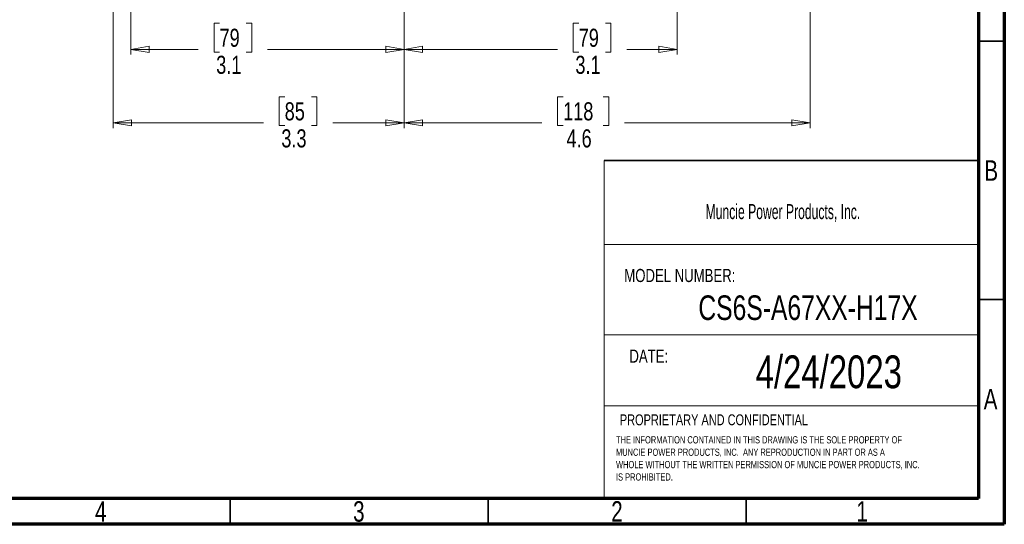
# Model space of a CAD drawing. Header units: inches. Extents: x 0.6 to 16.3, y 0.2 to 11.5.
# Tile 9 of 14: x 8.8 to 16.3, y 0.2 to 4. Entities that reach past the tile are written whole.
import ezdxf

# ---------------------------------------------------------------- set-up
doc = ezdxf.new("R2010")
doc.units = ezdxf.units.IN
doc.header["$MEASUREMENT"] = 0
doc.styles.add('SLDTEXTSTYLE0', font='TXT', dxfattribs={"width": 0.75})
doc.styles.add('SLDTEXTSTYLE1', font='TXT', dxfattribs={"width": 0.605})
doc.dimstyles.new('SLDDIMSTYLE2', dxfattribs={"dimtxt": 0.137795, "dimasz": 0.14, "dimexe": 0, "dimexo": 0.0625, "dimgap": 0.034449, "dimtad": 0, "dimdec": 1, "dimlfac": 1.5, "dimrnd": 1e-09, "dimzin": 12, "dimdsep": 46, "dimtxsty": 'SLDTEXTSTYLE0', "dimblk1": 'CLOSED', "dimblk2": 'CLOSED', "dimsah": 1, "dimcen": 0.09, "dimadec": 0, "dimazin": 3, "dimtfac": 1, "dimtofl": 0, "dimtmove": 0, "dimatfit": 3, "dimldrblk": 'CLOSED', "dimfxl": 0, "dimfrac": 2, "dimtolj": 1, "dimtzin": 12, "dimarcsym": 0})
doc.dimstyles.new('SLDDIMSTYLE3', dxfattribs={"dimtxt": 0.137795, "dimasz": 0.14, "dimexe": 0, "dimexo": 0.0625, "dimgap": 0.034449, "dimtad": 0, "dimdec": 1, "dimlfac": 1.5, "dimrnd": 1e-09, "dimzin": 12, "dimdsep": 46, "dimtxsty": 'SLDTEXTSTYLE0', "dimblk1": 'CLOSED', "dimblk2": 'CLOSED', "dimsah": 1, "dimcen": 0.09, "dimadec": 0, "dimazin": 3, "dimtfac": 1, "dimtdec": 1, "dimtofl": 0, "dimtmove": 0, "dimatfit": 3, "dimldrblk": 'CLOSED', "dimfxl": 0, "dimfrac": 2, "dimtolj": 1, "dimtzin": 12, "dimarcsym": 0})

# ---------------------------------------------------------------- blocks, each defined once
blk = doc.blocks.new('SW_NOTE_0')
at = {"color": 0, "linetype": 'Continuous', "lineweight": 0, "char_height": 0.055, "attachment_point": 1, "style": 'SLDTEXTSTYLE0'}
for s, insert in [('THE INFORMATION CONTAINED IN THIS DRAWING IS THE SOLE PROPERTY OF', (0, 0.0709)), ('MUNCIE POWER PRODUCTS, INC.  ANY REPRODUCTION IN PART OR AS A', (0, -0.0235)), ('WHOLE WITHOUT THE WRITTEN PERMISSION OF MUNCIE POWER PRODUCTS, INC.', (0, -0.1178)), ('IS PROHIBITED.', (0, -0.2122))]:
    blk.add_mtext(s, dxfattribs=dict(at, insert=insert))
blk = doc.blocks.new('_Closed')
at = {"color": 0, "linetype": 'ByBlock', "lineweight": -2}
for p, q in [((-1, 0.166667), (0, 0)), ((-1, 0.166667), (-1, -0.166667)), ((0, 0), (-1, -0.166667)), ((0, 0), (-1, 0))]:
    blk.add_line(p, q, dxfattribs=at)
blk = doc.blocks.new('_D_2')
at = {"color": 7, "linetype": 'Continuous', "lineweight": 0}
for p, q in [((9.5416, 6.1795), (9.5416, 3.2166)), ((11.7605, 5.2459), (11.7605, 3.2166)), ((10.8501, 3.4544), (10.8081, 3.4544)), ((10.8081, 3.4544), (10.8081, 3.2357)), ((11.0537, 3.4544), (11.0957, 3.4544)), ((11.0957, 3.4544), (11.0957, 3.2357)), ((9.5416, 3.256), (10.6873, 3.256)), ((10.8081, 3.2357), (10.8501, 3.2357)), ((11.0957, 3.2357), (11.0537, 3.2357)), ((11.7605, 3.256), (11.2166, 3.256))]:
    blk.add_line(p, q, dxfattribs=at)
at = {"color": 7, "linetype": 'Continuous', "lineweight": 18, "xscale": 0.14, "yscale": 0.14, "rotation": 180.0000000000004}
blk.add_blockref('_Closed', (9.5416, 3.256), dxfattribs=at)
at = {"color": 7, "linetype": 'Continuous', "lineweight": 18, "xscale": 0.14, "yscale": 0.14}
blk.add_blockref('_Closed', (11.7605, 3.256), dxfattribs=at)
at = {"color": 7, "linetype": 'Continuous', "lineweight": 18, "char_height": 0.1378, "attachment_point": 1, "style": 'SLDTEXTSTYLE0'}
for s, insert in [('85', (10.8501, 3.4133)), ('3.3', (10.8247, 3.2071))]:
    blk.add_mtext(s, dxfattribs=dict(at, insert=insert))
blk = doc.blocks.new('_D_3')
at = {"color": 7, "linetype": 'Continuous', "lineweight": 0}
for p, q in [((11.7605, 5.2459), (11.7605, 3.7773)), ((9.6772, 4.9095), (9.6772, 3.7773)), ((10.3533, 4.0152), (10.3113, 4.0152)), ((10.3113, 4.0152), (10.3113, 3.7964)), ((10.557, 4.0152), (10.5989, 4.0152)), ((10.5989, 4.0152), (10.5989, 3.7964)), ((9.6772, 3.8167), (10.1905, 3.8167)), ((10.3113, 3.7964), (10.3533, 3.7964)), ((10.5989, 3.7964), (10.557, 3.7964)), ((11.7605, 3.8167), (10.7198, 3.8167))]:
    blk.add_line(p, q, dxfattribs=at)
at = {"color": 7, "linetype": 'Continuous', "lineweight": 18, "xscale": 0.14, "yscale": 0.14, "rotation": 180.0000000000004}
blk.add_blockref('_Closed', (9.6772, 3.8167), dxfattribs=at)
at = {"color": 7, "linetype": 'Continuous', "lineweight": 18, "xscale": 0.14, "yscale": 0.14}
blk.add_blockref('_Closed', (11.7605, 3.8167), dxfattribs=at)
at = {"color": 7, "linetype": 'Continuous', "lineweight": 18, "char_height": 0.1378, "attachment_point": 1, "style": 'SLDTEXTSTYLE0'}
for s, insert in [('79', (10.3533, 3.974)), ('3.1', (10.3279, 3.7679))]:
    blk.add_mtext(s, dxfattribs=dict(at, insert=insert))
blk = doc.blocks.new('_D_4')
at = {"color": 7, "linetype": 'Continuous', "lineweight": 0}
for p, q in [((11.7605, 5.2459), (11.7605, 3.7773)), ((13.8438, 4.9095), (13.8438, 3.7773)), ((13.0927, 4.0152), (13.0508, 4.0152)), ((13.0508, 4.0152), (13.0508, 3.7964)), ((13.2964, 4.0152), (13.3384, 4.0152)), ((13.3384, 4.0152), (13.3384, 3.7964)), ((11.7605, 3.8167), (12.9299, 3.8167)), ((13.0508, 3.7964), (13.0927, 3.7964)), ((13.3384, 3.7964), (13.2964, 3.7964)), ((13.8438, 3.8167), (13.4592, 3.8167))]:
    blk.add_line(p, q, dxfattribs=at)
at = {"color": 7, "linetype": 'Continuous', "lineweight": 18, "xscale": 0.14, "yscale": 0.14, "rotation": 180.0000000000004}
blk.add_blockref('_Closed', (11.7605, 3.8167), dxfattribs=at)
at = {"color": 7, "linetype": 'Continuous', "lineweight": 18, "xscale": 0.14, "yscale": 0.14}
blk.add_blockref('_Closed', (13.8438, 3.8167), dxfattribs=at)
at = {"color": 7, "linetype": 'Continuous', "lineweight": 18, "char_height": 0.1378, "attachment_point": 1, "style": 'SLDTEXTSTYLE0'}
for s, insert in [('79', (13.0927, 3.974)), ('3.1', (13.0673, 3.7679))]:
    blk.add_mtext(s, dxfattribs=dict(at, insert=insert))
blk = doc.blocks.new('_D_5')
at = {"color": 7, "linetype": 'Continuous', "lineweight": 0}
for p, q in [((14.8572, 6.5954), (14.8572, 3.2166)), ((11.7605, 5.2459), (11.7605, 3.2166)), ((12.9738, 3.4544), (12.9318, 3.4544)), ((12.9318, 3.4544), (12.9318, 3.2357)), ((13.2793, 3.4544), (13.3212, 3.4544)), ((13.3212, 3.4544), (13.3212, 3.2357)), ((11.7605, 3.256), (12.811, 3.256)), ((12.9318, 3.2357), (12.9738, 3.2357)), ((13.3212, 3.2357), (13.2793, 3.2357)), ((14.8572, 3.256), (13.4421, 3.256))]:
    blk.add_line(p, q, dxfattribs=at)
at = {"color": 7, "linetype": 'Continuous', "lineweight": 18, "xscale": 0.14, "yscale": 0.14, "rotation": 180.0000000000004}
blk.add_blockref('_Closed', (11.7605, 3.256), dxfattribs=at)
at = {"color": 7, "linetype": 'Continuous', "lineweight": 18, "xscale": 0.14, "yscale": 0.14}
blk.add_blockref('_Closed', (14.8572, 3.256), dxfattribs=at)
at = {"color": 7, "linetype": 'Continuous', "lineweight": 18, "char_height": 0.1378, "attachment_point": 1, "style": 'SLDTEXTSTYLE0'}
for s, insert in [('118', (12.9738, 3.4133)), ('4.6', (12.9993, 3.2071))]:
    blk.add_mtext(s, dxfattribs=dict(at, insert=insert))

msp = doc.modelspace()

# ---------------------------------------------------------------- linework, layer by layer
at = {"color": 7, "linetype": 'Continuous', "lineweight": 70}
for p, q in [((16.3386, 11.4961), (16.3386, 0.1969)), ((16.1417, 11.2992), (16.1417, 0.3937)), ((16.1417, 0.3937), (0.7874, 0.3937)), ((16.3386, 0.1969), (0.5906, 0.1969))]:
    msp.add_line(p, q, dxfattribs=at)
at = {"color": 7, "linetype": 'Continuous', "lineweight": 35}
for p, q in [((16.1417, 3.878), (16.3386, 3.878)), ((13.2864, 2.9705), (16.1417, 2.9705)), ((16.1417, 1.9094), (16.3386, 1.9094)), ((10.4331, 0.3937), (10.4331, 0.1969)), ((12.4016, 0.3937), (12.4016, 0.1969)), ((14.3701, 0.3937), (14.3701, 0.1969))]:
    msp.add_line(p, q, dxfattribs=at)
at = {"color": 7, "linetype": 'Continuous', "lineweight": 18}
for p, q in [((13.2864, 2.9705), (13.2864, 0.3937)), ((13.2864, 2.3292), (16.1417, 2.3292)), ((13.2864, 1.6405), (16.1417, 1.6405)), ((13.2864, 1.0997), (16.1417, 1.0997))]:
    msp.add_line(p, q, dxfattribs=at)

# ---------------------------------------------------------------- block references
at = {"color": 7, "linetype": 'Continuous', "lineweight": 0}
msp.add_blockref('SW_NOTE_0', (13.3771, 0.7973), dxfattribs=at)

# ---------------------------------------------------------------- texts
for s, insert, char_height, attachment_point, style in [('B', (16.239, 2.9714), 0.1562, 2, 'SLDTEXTSTYLE0'), ('Muncie Power Products, Inc.', (14.0601, 2.6373), 0.114583, 1, 'SLDTEXTSTYLE1'), ('MODEL NUMBER:', (13.4403, 2.1432), 0.1, 1, 'SLDTEXTSTYLE0'), ('CS6S-A67XX-H17X', (14.8412, 1.9415), 0.1875, 2, 'SLDTEXTSTYLE0'), ('DATE:', (13.4793, 1.5288), 0.1, 1, 'SLDTEXTSTYLE0'), ('4/24/2023', (15.0001, 1.484), 0.25, 2, 'SLDTEXTSTYLE0'), ('A', (16.2338, 1.2293), 0.1562, 2, 'SLDTEXTSTYLE0'), ('PROPRIETARY AND CONFIDENTIAL', (13.4064, 1.0349), 0.083333, 1, 'SLDTEXTSTYLE0'), ('3', (11.4157, 0.373), 0.1562, 2, 'SLDTEXTSTYLE0'), ('2', (13.3843, 0.373), 0.1562, 2, 'SLDTEXTSTYLE0'), ('4', (9.4472, 0.373), 0.1562, 2, 'SLDTEXTSTYLE0'), ('1', (15.2543, 0.373), 0.1562, 2, 'SLDTEXTSTYLE0')]:
    msp.add_mtext(s, dxfattribs=dict(at, insert=insert, char_height=char_height, attachment_point=attachment_point, style=style))

# ---------------------------------------------------------------- dimensions: what is measured, and where the dimension line sits
at = {"color": 7, "linetype": 'Continuous', "lineweight": 18}
for base, p1, p2, dimstyle, picture, middle in [((11.7605, 3.256), (14.8572, 6.6348), (11.7605, 5.2853), 'SLDDIMSTYLE3', '_D_5', (13.1265, 3.256)), ((11.7605, 3.256), (9.5416, 6.2189), (11.7605, 5.2853), 'SLDDIMSTYLE2', '_D_2', (10.9519, 3.256)), ((11.7605, 3.8167), (9.6772, 4.9489), (11.7605, 5.2853), 'SLDDIMSTYLE3', '_D_3', (10.4551, 3.8167)), ((13.8438, 3.8167), (11.7605, 5.2853), (13.8438, 4.9489), 'SLDDIMSTYLE2', '_D_4', (13.1946, 3.8167))]:
    dim = msp.add_linear_dim(base=base, p1=p1, p2=p2, dimstyle=dimstyle, dxfattribs=at)
    dim.commit()
    dim.dimension.update_dxf_attribs({"geometry": picture, "text_midpoint": middle, "dimtype": 160})

doc.saveas('drawing.dxf')
